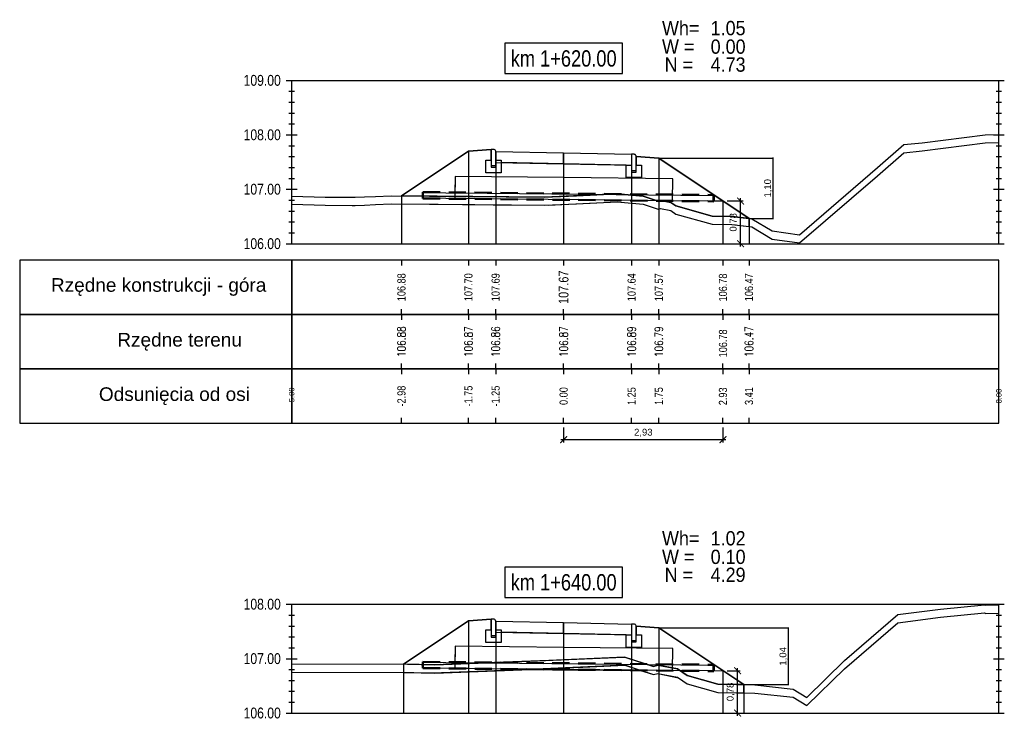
# Model space of a CAD drawing. Extents: x 7537626 to 7538805, y 5722894 to 5725486.
# Tile 93 of 105: x 7538660 to 7538679, y 5725469 to 5725482. Entities that reach past the tile are written whole.
import ezdxf

# ---------------------------------------------------------------- set-up
doc = ezdxf.new("R2010")
doc.units = 0
doc.header["$PDMODE"] = 35
doc.header["$PDSIZE"] = 0.3
doc.linetypes.add('HIDDEN', pattern=[9.525, 6.35, -3.175])
for name, color, linetype in [('C-DROGI-PROFILE', 7, 'Continuous'), ('C-DROGI-PROFILE-ETYKIETY', 7, 'Continuous'), ('C-DROGI-PRZEKROJE-ETYKIETY', 7, 'Continuous'), ('C-POPRZECZKA-przekrój', 2, 'Continuous'), ('C-POPRZECZKA-widok', 1, 'Continuous')]:
    doc.layers.add(name, color=color, linetype=linetype)
for name, color, linetype, true_color in [('C-humus', 7, 'Continuous', 0x003df5), ('C-Teren', 7, 'Continuous', 0x008521), ('poprzeczki', 7, 'Continuous', 0x0000d6)]:
    doc.layers.add(name, color=color, linetype=linetype, true_color=true_color)
for name, color, linetype, lineweight, plot in [('D-1.pow. hum.', 7, 'Continuous', 30, False), ('D-2.wykop', 30, 'Continuous', 30, False), ('D-3.nasyp', 4, 'Continuous', 30, False)]:
    doc.layers.add(name, color=color, linetype=linetype, lineweight=lineweight, plot=plot)
doc.layers.add('D-roboty-ziemne-opis', color=2, linetype='Continuous', lineweight=30)
doc.layers.add('Pom-plan', color=4, linetype='Continuous', plot=False)
doc.styles.add('2mm08', font='arial.ttf', dxfattribs={"width": 0.8})
doc.styles.add('opis_50', font='arial.ttf', dxfattribs={"height": 0.125})
doc.styles.get("Standard").update_dxf_attribs({"font": 'arial.ttf'})
doc.dimstyles.new('OPIS_50', dxfattribs={"dimscale": 0.5, "dimtxt": 0.125, "dimasz": 0.25, "dimexe": 0.1, "dimexo": 0.15, "dimgap": 0.1, "dimtad": 1, "dimzin": 0, "dimtxsty": 'opis_50', "dimblk": 'ARCHTICK', "dimcen": 0.15, "dimdle": 0.1, "dimaunit": 2, "dimadec": 4, "dimazin": 0, "dimtfac": 1, "dimtmove": 0, "dimatfit": 3, "dimfxl": 1, "dimarcsym": 0})

# ---------------------------------------------------------------- blocks, each defined once
blk = doc.blocks.new('_ArchTick')
at = {"color": 0, "linetype": 'ByBlock', "const_width": 0.15}
blk.add_lwpolyline([(-0.5, -0.5), (0.5, 0.5)], dxfattribs=at)
blk = doc.blocks.new('*D21')
at = {"layer": 'Defpoints', "color": 0, "transparency": 16777216}
for p in [(7538672.223, 5725479.607), (7538673.88, 5725478.502), (7538674.318, 5725478.502)]:
    blk.add_point(p, dxfattribs=at)
at = {"layer": 'poprzeczki', "color": 0, "lineweight": -2, "transparency": 16777216}
for p, q in [((7538672.238, 5725479.607), (7538674.328, 5725479.607)), ((7538674.318, 5725479.617), (7538674.318, 5725478.492)), ((7538673.895, 5725478.502), (7538674.328, 5725478.502))]:
    blk.add_line(p, q, dxfattribs=at)
at = {"layer": 'poprzeczki', "color": 0, "lineweight": -2, "transparency": 16777216, "xscale": 0.025, "yscale": 0.025, "zscale": 0.025}
for p, rotation in [((7538674.318, 5725479.607), 90), ((7538674.318, 5725478.502), 270)]:
    blk.add_blockref('_ArchTick', p, dxfattribs=dict(at, rotation=rotation))
at = {"layer": 'poprzeczki', "color": 0, "transparency": 16777216, "insert": (7538674.233, 5725479.054), "char_height": 0.125, "attachment_point": 5, "rotation": 90, "style": 'opis_50'}
blk.add_mtext('1,10', dxfattribs=at)
blk = doc.blocks.new('*D22')
at = {"layer": 'Defpoints', "color": 0, "transparency": 16777216}
for p in [(7538672.223, 5725470.975), (7538673.785, 5725469.934), (7538674.6, 5725469.934)]:
    blk.add_point(p, dxfattribs=at)
at = {"layer": 'poprzeczki', "color": 0, "lineweight": -2, "transparency": 16777216}
for p, q in [((7538672.238, 5725470.975), (7538674.61, 5725470.975)), ((7538674.6, 5725470.985), (7538674.6, 5725469.924)), ((7538673.8, 5725469.934), (7538674.61, 5725469.934))]:
    blk.add_line(p, q, dxfattribs=at)
at = {"layer": 'poprzeczki', "color": 0, "lineweight": -2, "transparency": 16777216, "xscale": 0.025, "yscale": 0.025, "zscale": 0.025}
for p, rotation in [((7538674.6, 5725470.975), 90), ((7538674.6, 5725469.934), 270)]:
    blk.add_blockref('_ArchTick', p, dxfattribs=dict(at, rotation=rotation))
at = {"layer": 'poprzeczki', "color": 0, "transparency": 16777216, "insert": (7538674.515, 5725470.454), "char_height": 0.125, "attachment_point": 5, "rotation": 90, "style": 'opis_50'}
blk.add_mtext('1,04', dxfattribs=at)
blk = doc.blocks.new('geokrata')
at = {"layer": 'C-POPRZECZKA-przekrój', "color": 172, "linetype": 'HIDDEN', "lineweight": 50, "ltscale": 0.05, "true_color": 0x0000cc}
for p, q in [((7538464.885, 5725469.743), (7538470.234, 5725469.689)), ((7538464.887, 5725469.627), (7538470.233, 5725469.573))]:
    blk.add_line(p, q, dxfattribs=at)
at = {"layer": 'C-POPRZECZKA-przekrój', "color": 98, "linetype": 'Continuous', "lineweight": 30, "true_color": 0x006100}
for p, q in [((7538464.892, 5725469.735), (7538465.726, 5725469.726)), ((7538464.893, 5725469.635), (7538465.725, 5725469.626)), ((7538469.225, 5725469.591), (7538470.225, 5725469.581))]:
    blk.add_line(p, q, dxfattribs=at)
for points in [[(7538467.479, 5725470.009), (7538465.479, 5725470.029), (7538465.475, 5725469.629), (7538469.475, 5725469.589), (7538469.479, 5725469.989), (7538467.479, 5725470.009), (7538465.479, 5725470.029), (7538465.476, 5725469.729), (7538470.226, 5725469.681)], [(7538464.892, 5725469.735), (7538464.893, 5725469.635)], [(7538470.225, 5725469.581), (7538470.226, 5725469.681)]]:
    blk.add_lwpolyline(points, dxfattribs=at)
at = {"layer": 'C-POPRZECZKA-przekrój', "color": 172, "linetype": 'HIDDEN', "lineweight": 50, "ltscale": 0.05, "true_color": 0x0000cc}
for points in [[(7538464.885, 5725469.743), (7538464.887, 5725469.627)], [(7538470.233, 5725469.573), (7538470.234, 5725469.689)]]:
    blk.add_lwpolyline(points, dxfattribs=at)
blk = doc.blocks.new('*D252')
at = {"layer": 'Defpoints', "color": 0, "transparency": 16777216}
for p in [(7538670.473, 5725474.736), (7538673.402, 5725474.736), (7538673.402, 5725474.436)]:
    blk.add_point(p, dxfattribs=at)
at = {"layer": 'Pom-plan', "color": 0, "lineweight": -2, "transparency": 16777216}
for p, q in [((7538670.473, 5725474.661), (7538670.473, 5725474.386)), ((7538673.402, 5725474.661), (7538673.402, 5725474.386)), ((7538670.423, 5725474.436), (7538673.452, 5725474.436))]:
    blk.add_line(p, q, dxfattribs=at)
at = {"layer": 'Pom-plan', "color": 0, "lineweight": -2, "transparency": 16777216, "xscale": 0.125, "yscale": 0.125, "zscale": 0.125, "rotation": 180}
blk.add_blockref('_ArchTick', (7538670.473, 5725474.436), dxfattribs=at)
at = {"layer": 'Pom-plan', "color": 0, "lineweight": -2, "transparency": 16777216, "xscale": 0.125, "yscale": 0.125, "zscale": 0.125}
blk.add_blockref('_ArchTick', (7538673.402, 5725474.436), dxfattribs=at)
at = {"layer": 'Pom-plan', "color": 0, "transparency": 16777216, "insert": (7538671.937, 5725474.561), "char_height": 0.125, "attachment_point": 5, "style": 'opis_50'}
blk.add_mtext('2,93', dxfattribs=at)
blk = doc.blocks.new('*D253')
at = {"layer": 'Defpoints', "color": 0, "transparency": 16777216}
for p in [(7538673.402, 5725478.821), (7538673.725, 5725478.821), (7538673.402, 5725478.036)]:
    blk.add_point(p, dxfattribs=at)
at = {"layer": 'Pom-plan', "color": 0, "lineweight": -2, "transparency": 16777216}
for p, q in [((7538673.477, 5725478.821), (7538673.775, 5725478.821)), ((7538673.725, 5725477.986), (7538673.725, 5725478.871)), ((7538673.477, 5725478.036), (7538673.775, 5725478.036))]:
    blk.add_line(p, q, dxfattribs=at)
at = {"layer": 'Pom-plan', "color": 0, "lineweight": -2, "transparency": 16777216, "xscale": 0.125, "yscale": 0.125, "zscale": 0.125}
for p, rotation in [((7538673.725, 5725478.821), 90), ((7538673.725, 5725478.036), 270)]:
    blk.add_blockref('_ArchTick', p, dxfattribs=dict(at, rotation=rotation))
at = {"layer": 'Pom-plan', "color": 0, "transparency": 16777216, "insert": (7538673.6, 5725478.429), "char_height": 0.125, "attachment_point": 5, "rotation": 90, "style": 'opis_50'}
blk.add_mtext('0,78', dxfattribs=at)
blk = doc.blocks.new('*D254')
at = {"layer": 'Defpoints', "color": 0, "transparency": 16777216}
for p in [(7538673.402, 5725470.189), (7538673.67, 5725470.189), (7538673.402, 5725469.411)]:
    blk.add_point(p, dxfattribs=at)
at = {"layer": 'Pom-plan', "color": 0, "lineweight": -2, "transparency": 16777216}
for p, q in [((7538673.67, 5725469.361), (7538673.67, 5725470.239)), ((7538673.477, 5725470.189), (7538673.72, 5725470.189)), ((7538673.477, 5725469.411), (7538673.72, 5725469.411))]:
    blk.add_line(p, q, dxfattribs=at)
at = {"layer": 'Pom-plan', "color": 0, "lineweight": -2, "transparency": 16777216, "xscale": 0.125, "yscale": 0.125, "zscale": 0.125}
for p, rotation in [((7538673.67, 5725470.189), 90), ((7538673.67, 5725469.411), 270)]:
    blk.add_blockref('_ArchTick', p, dxfattribs=dict(at, rotation=rotation))
at = {"layer": 'Pom-plan', "color": 0, "transparency": 16777216, "insert": (7538673.545, 5725469.8), "char_height": 0.125, "attachment_point": 5, "rotation": 90, "style": 'opis_50'}
blk.add_mtext('0,78', dxfattribs=at)

msp = doc.modelspace()

# ---------------------------------------------------------------- linework, layer by layer
at = {"layer": 'C-DROGI-PROFILE', "color": 7, "linetype": 'Continuous', "lineweight": -3}
for p, q in [((7538667.492, 5725477.736), (7538667.492, 5725477.636)), ((7538668.723, 5725477.736), (7538668.723, 5725477.636)), ((7538669.223, 5725477.736), (7538669.223, 5725477.636)), ((7538670.473, 5725477.736), (7538670.473, 5725477.636)), ((7538671.723, 5725477.736), (7538671.723, 5725477.636)), ((7538672.223, 5725477.736), (7538672.223, 5725477.636)), ((7538673.402, 5725477.736), (7538673.402, 5725477.636)), ((7538673.88, 5725477.736), (7538673.88, 5725477.636)), ((7538667.492, 5725476.736), (7538667.492, 5725476.836)), ((7538667.492, 5725476.736), (7538667.492, 5725476.636)), ((7538668.723, 5725476.736), (7538668.723, 5725476.836)), ((7538668.723, 5725476.736), (7538668.723, 5725476.636)), ((7538669.223, 5725476.736), (7538669.223, 5725476.836)), ((7538669.223, 5725476.736), (7538669.223, 5725476.636)), ((7538670.473, 5725476.736), (7538670.473, 5725476.836)), ((7538670.473, 5725476.736), (7538670.473, 5725476.636)), ((7538671.723, 5725476.736), (7538671.723, 5725476.836)), ((7538671.723, 5725476.736), (7538671.723, 5725476.636)), ((7538672.223, 5725476.736), (7538672.223, 5725476.836)), ((7538672.223, 5725476.736), (7538672.223, 5725476.636)), ((7538673.402, 5725476.736), (7538673.402, 5725476.836)), ((7538673.402, 5725476.736), (7538673.402, 5725476.636)), ((7538673.88, 5725476.736), (7538673.88, 5725476.836)), ((7538673.88, 5725476.736), (7538673.88, 5725476.636)), ((7538667.492, 5725475.736), (7538667.492, 5725475.836)), ((7538668.723, 5725475.736), (7538668.723, 5725475.836)), ((7538669.223, 5725475.736), (7538669.223, 5725475.836)), ((7538670.473, 5725475.736), (7538670.473, 5725475.836)), ((7538671.723, 5725475.736), (7538671.723, 5725475.836)), ((7538672.223, 5725475.736), (7538672.223, 5725475.836)), ((7538673.402, 5725475.736), (7538673.402, 5725475.836)), ((7538673.88, 5725475.736), (7538673.88, 5725475.836)), ((7538667.492, 5725475.736), (7538667.492, 5725475.636)), ((7538668.723, 5725475.736), (7538668.723, 5725475.636)), ((7538669.223, 5725475.736), (7538669.223, 5725475.636)), ((7538670.473, 5725475.736), (7538670.473, 5725475.636)), ((7538671.723, 5725475.736), (7538671.723, 5725475.636)), ((7538672.223, 5725475.736), (7538672.223, 5725475.636)), ((7538673.402, 5725475.736), (7538673.402, 5725475.636)), ((7538673.88, 5725475.736), (7538673.88, 5725475.636)), ((7538667.492, 5725474.736), (7538667.492, 5725474.836)), ((7538668.723, 5725474.736), (7538668.723, 5725474.836)), ((7538669.223, 5725474.736), (7538669.223, 5725474.836)), ((7538670.473, 5725474.736), (7538670.473, 5725474.836)), ((7538671.723, 5725474.736), (7538671.723, 5725474.836)), ((7538672.223, 5725474.736), (7538672.223, 5725474.836)), ((7538673.402, 5725474.736), (7538673.402, 5725474.836)), ((7538673.88, 5725474.736), (7538673.88, 5725474.836))]:
    msp.add_line(p, q, dxfattribs=at)
at = {"layer": 'C-DROGI-PROFILE', "color": 1, "linetype": 'Continuous', "lineweight": -3}
for points in [[(7538665.473, 5725476.736), (7538665.473, 5725477.736), (7538660.473, 5725477.736), (7538660.473, 5725476.736)], [(7538665.473, 5725476.736), (7538678.473, 5725476.736), (7538678.473, 5725477.736), (7538665.473, 5725477.736)], [(7538665.473, 5725475.736), (7538665.473, 5725476.736), (7538660.473, 5725476.736), (7538660.473, 5725475.736)], [(7538665.473, 5725475.736), (7538678.473, 5725475.736), (7538678.473, 5725476.736), (7538665.473, 5725476.736)], [(7538665.473, 5725474.736), (7538665.473, 5725475.736), (7538660.473, 5725475.736), (7538660.473, 5725474.736)], [(7538665.473, 5725474.736), (7538678.473, 5725474.736), (7538678.473, 5725475.736), (7538665.473, 5725475.736)]]:
    msp.add_3dface(points, dxfattribs=at)
at = {"layer": 'C-DROGI-PRZEKROJE-ETYKIETY', "color": 1, "linetype": 'Continuous', "lineweight": -3}
for p, q in [((7538668.723, 5725479.737), (7538668.723, 5725478.036)), ((7538669.223, 5725479.73), (7538669.223, 5725478.036)), ((7538670.473, 5725479.705), (7538670.473, 5725478.036)), ((7538671.723, 5725479.68), (7538671.723, 5725478.036)), ((7538672.223, 5725479.607), (7538672.223, 5725478.036)), ((7538667.492, 5725478.916), (7538667.492, 5725478.036)), ((7538673.88, 5725478.502), (7538673.88, 5725478.036)), ((7538668.723, 5725471.105), (7538668.723, 5725469.411)), ((7538669.223, 5725471.098), (7538669.223, 5725469.411)), ((7538670.473, 5725471.073), (7538670.473, 5725469.411)), ((7538671.723, 5725471.048), (7538671.723, 5725469.411)), ((7538672.223, 5725470.975), (7538672.223, 5725469.411)), ((7538667.529, 5725470.308), (7538667.529, 5725469.411)), ((7538673.785, 5725469.934), (7538673.785, 5725469.411))]:
    msp.add_line(p, q, dxfattribs=at)
for points in [[(7538673.402, 5725478.821), (7538673.402, 5725478.036)], [(7538673.402, 5725470.189), (7538673.402, 5725469.411)]]:
    msp.add_lwpolyline(points, dxfattribs=at)
at = {"layer": 'C-humus'}
for p, q in [((7538677.065, 5725479.741), (7538678.222, 5725479.889)), ((7538678.222, 5725479.889), (7538678.473, 5725479.893)), ((7538676.244, 5725479.285), (7538676.725, 5725479.707)), ((7538676.725, 5725479.707), (7538677.065, 5725479.741)), ((7538674.807, 5725478.05), (7538676.244, 5725479.285)), ((7538665.473, 5725478.76), (7538666.088, 5725478.743)), ((7538666.088, 5725478.743), (7538666.585, 5725478.741)), ((7538666.585, 5725478.741), (7538666.639, 5725478.74)), ((7538666.639, 5725478.74), (7538666.811, 5725478.747)), ((7538666.811, 5725478.747), (7538667.011, 5725478.756)), ((7538667.011, 5725478.756), (7538667.305, 5725478.768)), ((7538667.305, 5725478.768), (7538670.121, 5725478.742)), ((7538670.121, 5725478.742), (7538670.708, 5725478.768)), ((7538670.708, 5725478.768), (7538671.455, 5725478.803)), ((7538671.455, 5725478.803), (7538671.934, 5725478.76)), ((7538671.934, 5725478.76), (7538672.211, 5725478.669)), ((7538672.211, 5725478.669), (7538672.255, 5725478.68)), ((7538672.255, 5725478.68), (7538672.444, 5725478.646)), ((7538672.444, 5725478.646), (7538672.538, 5725478.581)), ((7538672.538, 5725478.581), (7538673.204, 5725478.393)), ((7538673.204, 5725478.393), (7538673.562, 5725478.387)), ((7538673.562, 5725478.387), (7538673.931, 5725478.346)), ((7538673.931, 5725478.346), (7538674.307, 5725478.122)), ((7538674.307, 5725478.122), (7538674.807, 5725478.05)), ((7538676.616, 5725471.072), (7538677.403, 5725471.172)), ((7538677.403, 5725471.172), (7538678.209, 5725471.251)), ((7538678.209, 5725471.251), (7538678.235, 5725471.242)), ((7538678.235, 5725471.242), (7538678.473, 5725471.248)), ((7538675.633, 5725470.227), (7538676.616, 5725471.072)), ((7538668.105, 5725470.147), (7538669.705, 5725470.209)), ((7538669.705, 5725470.209), (7538671.577, 5725470.291)), ((7538671.577, 5725470.291), (7538671.59, 5725470.291)), ((7538671.59, 5725470.291), (7538671.596, 5725470.291)), ((7538671.596, 5725470.291), (7538672.122, 5725470.119)), ((7538674.946, 5725469.549), (7538675.633, 5725470.227)), ((7538665.473, 5725470.165), (7538667.6, 5725470.158)), ((7538667.6, 5725470.158), (7538668.105, 5725470.147)), ((7538672.122, 5725470.119), (7538672.205, 5725470.139)), ((7538672.205, 5725470.139), (7538672.564, 5725470.074)), ((7538672.564, 5725470.074), (7538672.743, 5725469.95)), ((7538672.743, 5725469.95), (7538673.307, 5725469.791)), ((7538673.307, 5725469.791), (7538673.988, 5725469.78)), ((7538673.988, 5725469.78), (7538674.689, 5725469.703)), ((7538674.689, 5725469.703), (7538674.946, 5725469.549))]:
    msp.add_line(p, q, dxfattribs=at)
at = {"layer": 'C-POPRZECZKA-przekrój', "color": 2, "linetype": 'Continuous', "lineweight": -3}
for p, q in [((7538667.492, 5725478.916), (7538668.723, 5725479.737)), ((7538668.723, 5725479.737), (7538669.143, 5725479.77)), ((7538669.183, 5725479.77), (7538669.143, 5725479.77)), ((7538669.143, 5725479.77), (7538669.143, 5725479.44)), ((7538669.189, 5725479.77), (7538669.183, 5725479.77)), ((7538669.197, 5725479.768), (7538669.189, 5725479.77)), ((7538669.206, 5725479.763), (7538669.197, 5725479.768)), ((7538669.212, 5725479.758), (7538669.206, 5725479.763)), ((7538669.216, 5725479.753), (7538669.212, 5725479.758)), ((7538669.22, 5725479.746), (7538669.216, 5725479.753)), ((7538669.223, 5725479.738), (7538669.22, 5725479.746)), ((7538669.223, 5725479.73), (7538669.223, 5725479.738)), ((7538669.223, 5725479.73), (7538670.473, 5725479.705)), ((7538669.223, 5725479.73), (7538669.224, 5725479.53)), ((7538669.223, 5725479.44), (7538669.223, 5725479.73)), ((7538669.223, 5725479.73), (7538669.223, 5725479.57)), ((7538670.473, 5725479.505), (7538670.473, 5725479.705)), ((7538670.473, 5725479.705), (7538671.723, 5725479.68)), ((7538671.723, 5725479.68), (7538671.722, 5725479.48)), ((7538671.763, 5725479.68), (7538671.723, 5725479.68)), ((7538671.723, 5725479.68), (7538671.723, 5725479.35)), ((7538671.769, 5725479.68), (7538671.763, 5725479.68)), ((7538671.777, 5725479.678), (7538671.769, 5725479.68)), ((7538671.786, 5725479.673), (7538671.777, 5725479.678)), ((7538671.792, 5725479.668), (7538671.786, 5725479.673)), ((7538671.796, 5725479.663), (7538671.792, 5725479.668)), ((7538671.8, 5725479.656), (7538671.796, 5725479.663)), ((7538671.803, 5725479.648), (7538671.8, 5725479.656)), ((7538671.803, 5725479.64), (7538671.803, 5725479.648)), ((7538671.803, 5725479.35), (7538671.803, 5725479.64)), ((7538671.803, 5725479.64), (7538671.803, 5725479.48)), ((7538671.803, 5725479.64), (7538672.223, 5725479.607)), ((7538672.223, 5725479.607), (7538673.88, 5725478.502)), ((7538669.043, 5725479.34), (7538669.043, 5725479.57)), ((7538669.043, 5725479.57), (7538669.143, 5725479.57)), ((7538669.143, 5725479.57), (7538669.143, 5725479.47)), ((7538669.143, 5725479.47), (7538669.223, 5725479.47)), ((7538669.143, 5725479.44), (7538669.223, 5725479.44)), ((7538669.223, 5725479.57), (7538669.323, 5725479.57)), ((7538669.224, 5725479.53), (7538670.473, 5725479.505)), ((7538669.323, 5725479.57), (7538669.323, 5725479.34)), ((7538670.473, 5725479.505), (7538671.722, 5725479.48)), ((7538671.623, 5725479.25), (7538671.623, 5725479.48)), ((7538671.623, 5725479.48), (7538671.723, 5725479.48)), ((7538671.723, 5725479.48), (7538671.723, 5725479.38)), ((7538671.803, 5725479.48), (7538671.903, 5725479.48)), ((7538671.903, 5725479.48), (7538671.903, 5725479.25)), ((7538669.323, 5725479.34), (7538669.043, 5725479.34)), ((7538671.903, 5725479.25), (7538671.623, 5725479.25)), ((7538671.723, 5725479.38), (7538671.803, 5725479.38)), ((7538671.723, 5725479.35), (7538671.803, 5725479.35)), ((7538667.529, 5725470.308), (7538668.723, 5725471.105)), ((7538668.723, 5725471.105), (7538669.143, 5725471.138)), ((7538669.183, 5725471.138), (7538669.143, 5725471.138)), ((7538669.143, 5725471.138), (7538669.143, 5725470.808)), ((7538669.189, 5725471.138), (7538669.183, 5725471.138)), ((7538669.197, 5725471.136), (7538669.189, 5725471.138)), ((7538669.206, 5725471.132), (7538669.197, 5725471.136)), ((7538669.212, 5725471.127), (7538669.206, 5725471.132)), ((7538669.216, 5725471.121), (7538669.212, 5725471.127)), ((7538669.22, 5725471.114), (7538669.216, 5725471.121)), ((7538669.223, 5725471.106), (7538669.22, 5725471.114)), ((7538669.223, 5725471.098), (7538669.223, 5725471.106)), ((7538669.223, 5725471.098), (7538670.473, 5725471.073)), ((7538669.223, 5725471.098), (7538669.224, 5725470.898)), ((7538669.223, 5725470.808), (7538669.223, 5725471.098)), ((7538669.223, 5725471.098), (7538669.223, 5725470.938)), ((7538669.043, 5725470.708), (7538669.043, 5725470.938)), ((7538669.043, 5725470.938), (7538669.143, 5725470.938)), ((7538669.143, 5725470.938), (7538669.143, 5725470.838)), ((7538669.223, 5725470.938), (7538669.323, 5725470.938)), ((7538669.323, 5725470.938), (7538669.323, 5725470.708)), ((7538670.473, 5725470.873), (7538670.473, 5725471.073)), ((7538670.473, 5725471.073), (7538671.723, 5725471.048)), ((7538671.723, 5725471.048), (7538671.722, 5725470.848)), ((7538671.763, 5725471.048), (7538671.723, 5725471.048)), ((7538671.723, 5725471.048), (7538671.723, 5725470.718)), ((7538671.769, 5725471.048), (7538671.763, 5725471.048)), ((7538671.777, 5725471.046), (7538671.769, 5725471.048)), ((7538671.786, 5725471.042), (7538671.777, 5725471.046)), ((7538671.792, 5725471.037), (7538671.786, 5725471.042)), ((7538671.796, 5725471.031), (7538671.792, 5725471.037)), ((7538671.8, 5725471.024), (7538671.796, 5725471.031)), ((7538671.803, 5725471.016), (7538671.8, 5725471.024)), ((7538671.803, 5725471.008), (7538671.803, 5725471.016)), ((7538671.803, 5725470.718), (7538671.803, 5725471.008)), ((7538671.803, 5725471.008), (7538671.803, 5725470.848)), ((7538671.803, 5725471.008), (7538672.223, 5725470.975)), ((7538672.223, 5725470.975), (7538673.785, 5725469.934)), ((7538669.143, 5725470.838), (7538669.223, 5725470.838)), ((7538669.143, 5725470.808), (7538669.223, 5725470.808)), ((7538669.224, 5725470.898), (7538670.473, 5725470.873)), ((7538670.473, 5725470.873), (7538671.722, 5725470.848)), ((7538671.623, 5725470.618), (7538671.623, 5725470.848)), ((7538671.623, 5725470.848), (7538671.723, 5725470.848)), ((7538671.723, 5725470.848), (7538671.723, 5725470.748)), ((7538671.723, 5725470.748), (7538671.803, 5725470.748)), ((7538671.803, 5725470.848), (7538671.903, 5725470.848)), ((7538671.903, 5725470.848), (7538671.903, 5725470.618)), ((7538669.323, 5725470.708), (7538669.043, 5725470.708)), ((7538671.903, 5725470.618), (7538671.623, 5725470.618)), ((7538671.723, 5725470.718), (7538671.803, 5725470.718))]:
    msp.add_line(p, q, dxfattribs=at)
at = {"layer": 'C-POPRZECZKA-przekrój'}
for points in [[(7538673.223, 5725478.823), (7538673.402, 5725478.821)], [(7538673.223, 5725470.191), (7538673.402, 5725470.189)]]:
    msp.add_lwpolyline(points, dxfattribs=at)
at = {"layer": 'C-POPRZECZKA-widok', "color": 1, "linetype": 'Continuous', "lineweight": -3}
for p, q in [((7538665.373, 5725481.036), (7538678.573, 5725481.036)), ((7538665.473, 5725478.036), (7538665.473, 5725481.036)), ((7538678.473, 5725478.036), (7538678.473, 5725481.036)), ((7538665.423, 5725480.836), (7538665.523, 5725480.836)), ((7538678.423, 5725480.836), (7538678.523, 5725480.836)), ((7538665.423, 5725480.636), (7538665.523, 5725480.636)), ((7538678.423, 5725480.636), (7538678.523, 5725480.636)), ((7538665.423, 5725480.436), (7538665.523, 5725480.436)), ((7538678.423, 5725480.436), (7538678.523, 5725480.436)), ((7538665.423, 5725480.236), (7538665.523, 5725480.236)), ((7538678.423, 5725480.236), (7538678.523, 5725480.236)), ((7538665.373, 5725480.036), (7538665.573, 5725480.036)), ((7538665.423, 5725480.036), (7538665.523, 5725480.036)), ((7538678.373, 5725480.036), (7538678.573, 5725480.036)), ((7538678.423, 5725480.036), (7538678.523, 5725480.036)), ((7538665.423, 5725479.836), (7538665.523, 5725479.836)), ((7538678.423, 5725479.836), (7538678.523, 5725479.836)), ((7538665.423, 5725479.636), (7538665.523, 5725479.636)), ((7538678.423, 5725479.636), (7538678.523, 5725479.636)), ((7538665.423, 5725479.436), (7538665.523, 5725479.436)), ((7538678.423, 5725479.436), (7538678.523, 5725479.436)), ((7538665.423, 5725479.236), (7538665.523, 5725479.236)), ((7538678.423, 5725479.236), (7538678.523, 5725479.236)), ((7538665.373, 5725479.036), (7538665.573, 5725479.036)), ((7538665.423, 5725479.036), (7538665.523, 5725479.036)), ((7538678.373, 5725479.036), (7538678.573, 5725479.036)), ((7538678.423, 5725479.036), (7538678.523, 5725479.036)), ((7538665.423, 5725478.836), (7538665.523, 5725478.836)), ((7538678.423, 5725478.836), (7538678.523, 5725478.836)), ((7538665.423, 5725478.636), (7538665.523, 5725478.636)), ((7538678.423, 5725478.636), (7538678.523, 5725478.636)), ((7538665.423, 5725478.436), (7538665.523, 5725478.436)), ((7538678.423, 5725478.436), (7538678.523, 5725478.436)), ((7538665.423, 5725478.236), (7538665.523, 5725478.236)), ((7538678.423, 5725478.236), (7538678.523, 5725478.236)), ((7538665.373, 5725478.036), (7538678.573, 5725478.036)), ((7538665.373, 5725471.411), (7538678.573, 5725471.411)), ((7538665.473, 5725469.411), (7538665.473, 5725471.411)), ((7538678.473, 5725469.411), (7538678.473, 5725471.411)), ((7538665.423, 5725471.211), (7538665.523, 5725471.211)), ((7538678.423, 5725471.211), (7538678.523, 5725471.211)), ((7538665.423, 5725471.011), (7538665.523, 5725471.011)), ((7538678.423, 5725471.011), (7538678.523, 5725471.011)), ((7538665.423, 5725470.811), (7538665.523, 5725470.811)), ((7538678.423, 5725470.811), (7538678.523, 5725470.811)), ((7538665.423, 5725470.611), (7538665.523, 5725470.611)), ((7538678.423, 5725470.611), (7538678.523, 5725470.611)), ((7538665.373, 5725470.411), (7538665.573, 5725470.411)), ((7538665.423, 5725470.411), (7538665.523, 5725470.411)), ((7538678.373, 5725470.411), (7538678.573, 5725470.411)), ((7538678.423, 5725470.411), (7538678.523, 5725470.411)), ((7538665.423, 5725470.211), (7538665.523, 5725470.211)), ((7538678.423, 5725470.211), (7538678.523, 5725470.211)), ((7538665.423, 5725470.011), (7538665.523, 5725470.011)), ((7538678.423, 5725470.011), (7538678.523, 5725470.011)), ((7538665.423, 5725469.811), (7538665.523, 5725469.811)), ((7538678.423, 5725469.811), (7538678.523, 5725469.811)), ((7538665.423, 5725469.611), (7538665.523, 5725469.611)), ((7538678.423, 5725469.611), (7538678.523, 5725469.611)), ((7538665.373, 5725469.411), (7538678.573, 5725469.411))]:
    msp.add_line(p, q, dxfattribs=at)
at = {"layer": 'C-POPRZECZKA-widok', "color": 3, "linetype": 'Continuous', "lineweight": -3}
for points in [[(7538669.393, 5725481.161), (7538671.553, 5725481.161), (7538671.553, 5725481.718), (7538669.393, 5725481.718)], [(7538669.393, 5725471.536), (7538671.553, 5725471.536), (7538671.553, 5725472.093), (7538669.393, 5725472.093)]]:
    msp.add_3dface(points, dxfattribs=at)
at = {"layer": 'C-Teren'}
for p, q in [((7538677.065, 5725479.891), (7538678.222, 5725480.039)), ((7538678.222, 5725480.039), (7538678.473, 5725480.043)), ((7538676.244, 5725479.435), (7538676.725, 5725479.857)), ((7538676.725, 5725479.857), (7538677.065, 5725479.891)), ((7538674.807, 5725478.2), (7538676.244, 5725479.435)), ((7538665.473, 5725478.91), (7538666.088, 5725478.893)), ((7538666.088, 5725478.893), (7538666.585, 5725478.891)), ((7538666.585, 5725478.891), (7538666.639, 5725478.89)), ((7538666.639, 5725478.89), (7538666.811, 5725478.897)), ((7538666.811, 5725478.897), (7538667.011, 5725478.906)), ((7538667.011, 5725478.906), (7538667.305, 5725478.918)), ((7538667.305, 5725478.918), (7538670.121, 5725478.892)), ((7538670.121, 5725478.892), (7538670.708, 5725478.918)), ((7538670.708, 5725478.918), (7538671.455, 5725478.953)), ((7538671.455, 5725478.953), (7538671.934, 5725478.91)), ((7538671.934, 5725478.91), (7538672.211, 5725478.819)), ((7538672.211, 5725478.819), (7538672.255, 5725478.83)), ((7538672.255, 5725478.83), (7538672.444, 5725478.796)), ((7538672.444, 5725478.796), (7538672.538, 5725478.731)), ((7538672.538, 5725478.731), (7538673.204, 5725478.543)), ((7538673.204, 5725478.543), (7538673.562, 5725478.537)), ((7538673.562, 5725478.537), (7538673.931, 5725478.496)), ((7538673.931, 5725478.496), (7538674.307, 5725478.272)), ((7538674.307, 5725478.272), (7538674.807, 5725478.2)), ((7538676.616, 5725471.222), (7538677.403, 5725471.322)), ((7538677.403, 5725471.322), (7538678.209, 5725471.401)), ((7538678.209, 5725471.401), (7538678.235, 5725471.392)), ((7538678.235, 5725471.392), (7538678.473, 5725471.398)), ((7538675.633, 5725470.377), (7538676.616, 5725471.222)), ((7538669.705, 5725470.359), (7538671.577, 5725470.441)), ((7538671.577, 5725470.441), (7538671.59, 5725470.441)), ((7538671.59, 5725470.441), (7538671.596, 5725470.441)), ((7538671.596, 5725470.441), (7538672.122, 5725470.269)), ((7538674.946, 5725469.699), (7538675.633, 5725470.377)), ((7538665.473, 5725470.315), (7538667.6, 5725470.308)), ((7538667.6, 5725470.308), (7538668.105, 5725470.297)), ((7538668.105, 5725470.297), (7538669.705, 5725470.359)), ((7538672.122, 5725470.269), (7538672.205, 5725470.289)), ((7538672.205, 5725470.289), (7538672.564, 5725470.224)), ((7538672.564, 5725470.224), (7538672.743, 5725470.1)), ((7538672.743, 5725470.1), (7538673.307, 5725469.941)), ((7538673.307, 5725469.941), (7538673.988, 5725469.93)), ((7538673.988, 5725469.93), (7538674.689, 5725469.853)), ((7538674.689, 5725469.853), (7538674.946, 5725469.699))]:
    msp.add_line(p, q, dxfattribs=at)
at = {"layer": 'D-1.pow. hum.'}
for points in [[(7538667.492, 5725478.916), (7538667.492, 5725478.766), (7538669.175, 5725478.75), (7538670.188, 5725478.745), (7538671.455, 5725478.803), (7538671.934, 5725478.76), (7538672.211, 5725478.669), (7538672.255, 5725478.68), (7538672.444, 5725478.646), (7538672.538, 5725478.581), (7538673.204, 5725478.393), (7538673.562, 5725478.387), (7538673.88, 5725478.354), (7538673.88, 5725478.502), (7538673.674, 5725478.525), (7538673.566, 5725478.537), (7538673.204, 5725478.543), (7538672.538, 5725478.731), (7538672.444, 5725478.796), (7538672.255, 5725478.83), (7538672.211, 5725478.819), (7538671.934, 5725478.91), (7538671.455, 5725478.953), (7538670.121, 5725478.892), (7538667.492, 5725478.916)], [(7538667.529, 5725470.308), (7538667.529, 5725470.159), (7538667.718, 5725470.155), (7538668.06, 5725470.148), (7538670.826, 5725470.258), (7538671.596, 5725470.291), (7538672.122, 5725470.119), (7538672.205, 5725470.139), (7538672.564, 5725470.074), (7538672.743, 5725469.95), (7538673.307, 5725469.791), (7538673.785, 5725469.784), (7538673.785, 5725469.934), (7538673.636, 5725469.936), (7538673.307, 5725469.941), (7538672.743, 5725470.1), (7538672.564, 5725470.224), (7538672.209, 5725470.289), (7538672.13, 5725470.27), (7538672.122, 5725470.269), (7538671.593, 5725470.441), (7538670.198, 5725470.38), (7538668.703, 5725470.32), (7538668.112, 5725470.297), (7538667.529, 5725470.308)]]:
    msp.add_lwpolyline(points, dxfattribs=at)
at = {"layer": 'D-2.wykop'}
msp.add_lwpolyline([(7538671.884, 5725470.196), (7538671.596, 5725470.291), (7538669.829, 5725470.214), (7538671.885, 5725470.196)], dxfattribs=at)
at = {"layer": 'D-3.nasyp'}
for points in [[(7538669.043, 5725479.34), (7538669.043, 5725479.57), (7538669.143, 5725479.57), (7538669.143, 5725479.77), (7538668.723, 5725479.737), (7538667.492, 5725478.916), (7538667.491, 5725478.766), (7538670.188, 5725478.745), (7538671.455, 5725478.803), (7538671.934, 5725478.76), (7538672.211, 5725478.669), (7538672.255, 5725478.68), (7538672.444, 5725478.646), (7538672.538, 5725478.581), (7538673.204, 5725478.393), (7538673.562, 5725478.387), (7538673.88, 5725478.352), (7538673.88, 5725478.502), (7538672.223, 5725479.607), (7538671.803, 5725479.64), (7538671.803, 5725479.48), (7538671.903, 5725479.48), (7538671.903, 5725479.25), (7538671.623, 5725479.25), (7538671.623, 5725479.482), (7538669.323, 5725479.528), (7538669.323, 5725479.34), (7538669.043, 5725479.34)], [(7538669.043, 5725470.708), (7538669.043, 5725470.938), (7538669.143, 5725470.938), (7538669.143, 5725471.138), (7538668.723, 5725471.105), (7538667.529, 5725470.308), (7538667.529, 5725470.159), (7538668.069, 5725470.148), (7538669.829, 5725470.214), (7538671.884, 5725470.196), (7538672.122, 5725470.119), (7538672.205, 5725470.139), (7538672.585, 5725470.06), (7538672.743, 5725469.95), (7538673.307, 5725469.791), (7538673.785, 5725469.784), (7538673.785, 5725469.934), (7538672.223, 5725470.975), (7538671.803, 5725471.008), (7538671.803, 5725470.848), (7538671.903, 5725470.848), (7538671.903, 5725470.618), (7538671.623, 5725470.618), (7538671.623, 5725470.848), (7538669.323, 5725470.896), (7538669.323, 5725470.708), (7538669.043, 5725470.708)]]:
    msp.add_lwpolyline(points, dxfattribs=at)

# ---------------------------------------------------------------- block references
at = {"layer": 'C-POPRZECZKA-przekrój'}
for p in [(202.998, 9.241), (202.998, 0.61)]:
    msp.add_blockref('geokrata', p, dxfattribs=at)

# ---------------------------------------------------------------- texts
at = {"layer": 'C-DROGI-PROFILE', "color": 2}
for s, p in [('Rzędne konstrukcji - góra', (7538661.048, 5725477.153)), ('Rzędne terenu', (7538662.268, 5725476.147)), ('Odsunięcia od osi', (7538661.929, 5725475.147))]:
    msp.add_text(s, height=0.25, dxfattribs=at).set_placement(p)
at = {"layer": 'C-DROGI-PROFILE-ETYKIETY', "color": 1, "style": '2mm08', "width": 0.8}
for s, p in [('106.78', (7538673.476, 5725476.975)), ('106.78', (7538673.477, 5725475.948)), ('2.93', (7538673.476, 5725475.068))]:
    msp.add_text(s, height=0.15, rotation=90, dxfattribs=at).set_placement(p)
at = {"layer": 'C-DROGI-PROFILE-ETYKIETY', "color": 1, "linetype": 'Continuous', "lineweight": -3, "attachment_point": 5, "rotation": 90, "style": '2mm08'}
for s, insert, char_height in [('106.88', (7538667.492, 5725477.236), 0.15), ('107.70', (7538668.723, 5725477.236), 0.15), ('107.69', (7538669.223, 5725477.236), 0.15), ('107.67', (7538670.473, 5725477.236), 0.18), ('107.64', (7538671.723, 5725477.236), 0.15), ('107.57', (7538672.223, 5725477.236), 0.15), ('106.47', (7538673.88, 5725477.236), 0.15), ('{\\Fsimplex.shx|c238;106.88}', (7538667.492, 5725476.236), 0.15), ('{\\Fsimplex.shx|c238;106.87}', (7538668.723, 5725476.236), 0.15), ('{\\Fsimplex.shx|c238;106.86}', (7538669.223, 5725476.236), 0.15), ('{\\Fsimplex.shx|c238;106.87}', (7538670.473, 5725476.236), 0.15), ('{\\Fsimplex.shx|c238;106.89}', (7538671.723, 5725476.236), 0.15), ('{\\Fsimplex.shx|c238;106.79}', (7538672.223, 5725476.236), 0.15), ('{\\Fsimplex.shx|c238;106.47}', (7538673.88, 5725476.236), 0.15), ('-2.98', (7538667.492, 5725475.236), 0.15), ('-1.75', (7538668.723, 5725475.236), 0.15), ('-1.25', (7538669.223, 5725475.236), 0.15), ('0.00', (7538670.473, 5725475.236), 0.15), ('1.25', (7538671.723, 5725475.236), 0.15), ('1.75', (7538672.223, 5725475.236), 0.15), ('3.41', (7538673.88, 5725475.236), 0.15)]:
    msp.add_mtext(s, dxfattribs=dict(at, insert=insert, char_height=char_height))
at = {"layer": 'C-DROGI-PROFILE-ETYKIETY', "color": 7, "linetype": 'Continuous', "lineweight": -3, "char_height": 0.1, "attachment_point": 5, "rotation": 90, "style": '2mm08'}
for s, insert in [('-5.00', (7538665.473, 5725475.236)), ('8.00', (7538678.473, 5725475.236))]:
    msp.add_mtext(s, dxfattribs=dict(at, insert=insert))
at = {"layer": 'C-POPRZECZKA-widok', "color": 3, "linetype": 'Continuous', "lineweight": -3, "char_height": 0.3, "attachment_point": 8, "style": '2mm08'}
for s, insert in [('km 1+620.00', (7538670.473, 5725481.286)), ('km 1+640.00', (7538670.473, 5725471.661))]:
    msp.add_mtext(s, dxfattribs=dict(at, insert=insert))
at = {"layer": 'C-POPRZECZKA-widok', "color": 1, "linetype": 'Continuous', "lineweight": -3, "char_height": 0.2, "attachment_point": 6, "style": '2mm08'}
for s, insert in [('109.00', (7538665.273, 5725481.036)), ('108.00', (7538665.273, 5725480.036)), ('107.00', (7538665.273, 5725479.036)), ('106.00', (7538665.273, 5725478.036)), ('108.00', (7538665.273, 5725471.411)), ('107.00', (7538665.273, 5725470.411)), ('106.00', (7538665.273, 5725469.411))]:
    msp.add_mtext(s, dxfattribs=dict(at, insert=insert))
at = {"layer": 'D-roboty-ziemne-opis', "lineweight": 25, "width": 0.9}
for s, p in [('Wh=', (7538672.281, 5725481.867)), ('1.05', (7538673.175, 5725481.867)), ('W =', (7538672.281, 5725481.526)), ('0.00', (7538673.175, 5725481.526)), ('N =', (7538672.329, 5725481.196)), ('4.73', (7538673.175, 5725481.196)), ('Wh=', (7538672.281, 5725472.492)), ('1.02', (7538673.175, 5725472.492)), ('W =', (7538672.281, 5725472.151)), ('0.10', (7538673.175, 5725472.151)), ('N =', (7538672.329, 5725471.821)), ('4.29', (7538673.175, 5725471.821))]:
    msp.add_text(s, height=0.2625, dxfattribs=at).set_placement(p)

# ---------------------------------------------------------------- dimensions: what is measured, and where the dimension line sits
at = {"layer": 'Pom-plan'}
for base, p1, p2, picture, middle in [((7538673.7247, 5725478.8209), (7538673.4017, 5725478.0365), (7538673.4017, 5725478.8209), '*D253', (7538673.5996, 5725478.4287)), ((7538673.67, 5725470.189), (7538673.402, 5725469.411), (7538673.402, 5725470.189), '*D254', (7538673.545, 5725469.8))]:
    dim = msp.add_linear_dim(base=base, p1=p1, p2=p2, angle=90, dimstyle='OPIS_50', dxfattribs=at)
    dim.commit()
    dim.dimension.update_dxf_attribs({"geometry": picture, "text_midpoint": middle})
dim = msp.add_linear_dim(base=(7538673.402, 5725474.436), p1=(7538670.473, 5725474.736), p2=(7538673.402, 5725474.736), dimstyle='OPIS_50', dxfattribs=at)
dim.commit()
dim.dimension.update_dxf_attribs({"geometry": '*D252', "text_midpoint": (7538671.937, 5725474.561)})
at = {"layer": 'poprzeczki'}
for base, p1, p2, picture, middle in [((7538674.3181, 5725478.5018), (7538672.2232, 5725479.6066), (7538673.8803, 5725478.5018), '*D21', (7538674.2329, 5725479.0542)), ((7538674.6, 5725469.934), (7538672.223, 5725470.975), (7538673.785, 5725469.934), '*D22', (7538674.515, 5725470.454))]:
    dim = msp.add_linear_dim(base=base, p1=p1, p2=p2, angle=90, dimstyle='OPIS_50', override={"dimscale": 0.1}, dxfattribs=at)
    dim.commit()
    dim.dimension.update_dxf_attribs({"geometry": picture, "text_midpoint": middle})

doc.saveas('drawing.dxf')
